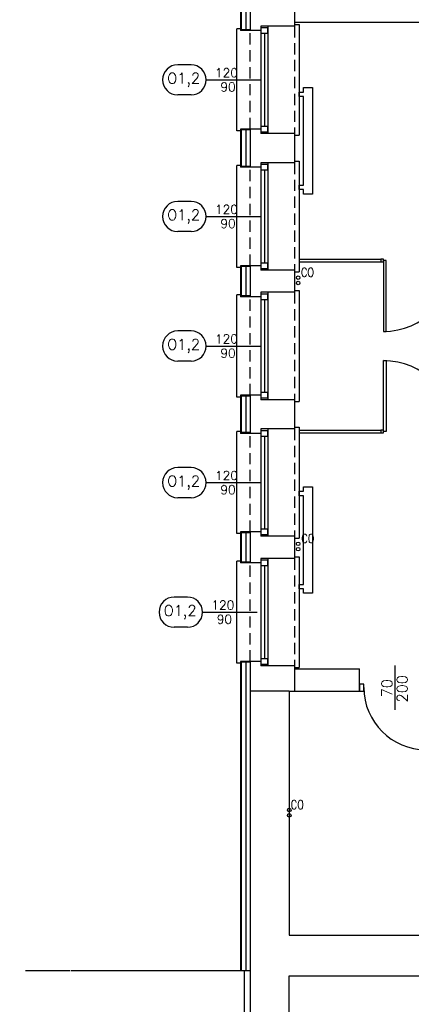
# Model space of a CAD drawing. Header units: millimetres. Extents: x 42924 to 92944, y -369470 to -179866.
# Tile 6 of 256: x 46066 to 46507, y -184146 to -183036. Entities that reach past the tile are written whole.
import ezdxf
from ezdxf.enums import TextEntityAlignment as Align

# ---------------------------------------------------------------- set-up
doc = ezdxf.new("R2010")
doc.units = ezdxf.units.MM
doc.linetypes.add('6279-A-FP00$0$DASHED', pattern=[0.75, 0.5, -0.25])
doc.linetypes.add('HIDDEN', pattern=[9.525, 6.35, -3.175])
doc.layers.get('0').update_dxf_attribs({"color": 8})
for name, color, linetype in [('!! 0_ Istn-okna', 8, 'Continuous'), ('!! 0_ Istn-sciany', 8, 'Continuous'), ('!! 0_ Istn-widok', 8, 'Continuous'), ('!! 0_Istn-armatura', 8, 'Continuous'), ('!! 0_Istn-cienka', 8, 'Continuous'), ('!! 0_Istn-drzwi', 8, 'Continuous'), ('!! 0_opis pionów', 8, 'Continuous'), ('!! 0_Opis_okna', 8, 'Continuous'), ('!! 1_ tynk zewn  - nowy', 8, 'Continuous'), ('!! 2_ remont Ocieplenie', 8, 'ZIGZAG')]:
    doc.layers.add(name, color=color, linetype=linetype)
doc.layers.add('!! 0_Istn-grzejniki', color=8, linetype='Continuous', plot=False)
doc.styles.add('ARCHETYP', font='romans.shx', dxfattribs={"height": 15})
doc.linetypes.add('ZIGZAG', pattern='A,0.00254,-5.08,[131,ltypeshp.shx,S=5.08,R=0,X=-5.08,Y=0],-10.16,[131,ltypeshp.shx,S=5.08,R=180,X=5.08,Y=0],-5.08', length=20.32254)

# ---------------------------------------------------------------- blocks, each defined once
blk = doc.blocks.new('1_ok-opis')
blk.add_line((0, 111.6), (0, 50))
for points in [[(-17, 128.6), (-17, 143.6)], [(17, 128.6), (17, 143.6)]]:
    blk.add_lwpolyline(points)
for centre, start, end in [((0, 143.6), 0, 180), ((0, 128.6), 180, 0)]:
    blk.add_arc(centre, 17, start, end)
at = {"style": 'ARCHETYP'}
for tag, height, rotation, p in [('NR', 12, 90, (0, 136.9)), ('NR', 12, 270, (0, 136.9)), ('SZEROKOŚĆ', 10, 270, (8, 78.3)), ('SZEROKOŚĆ', 10, 90, (-8, 78.3)), ('WYSOKOŚĆ', 10, 270, (-8, 78.3)), ('WYSOKOŚĆ', 10, 90, (8, 78.3))]:
    blk.add_attdef(tag, text='', height=height, rotation=rotation, dxfattribs=at).set_placement(p, align=Align.MIDDLE)

msp = doc.modelspace()

# ---------------------------------------------------------------- linework, layer by layer
at = {"layer": '!! 0_ Istn-okna'}
for points in [[(46337.12722, -183043.22377), (46337.12722, -183164.22377)], [(46345.12722, -183043.22377), (46345.12722, -183164.22377)], [(46341.12722, -183051.22377), (46341.12722, -183156.22377)], [(46337.12722, -183197.22377), (46337.12722, -183318.22377)], [(46341.12722, -183205.22377), (46341.12722, -183310.22377)], [(46345.12722, -183197.22377), (46345.12722, -183318.22377)], [(46337.12722, -183343.22377), (46337.12722, -183464.22377)], [(46345.12722, -183343.22377), (46345.12722, -183464.22377)], [(46341.12722, -183351.22377), (46341.12722, -183456.22377)], [(46337.12722, -183497.22377), (46337.12722, -183618.22377)], [(46341.12722, -183505.22377), (46341.12722, -183610.22377)], [(46345.12722, -183497.22377), (46345.12722, -183618.22377)], [(46337.12722, -183643.22377), (46337.12722, -183764.22377)], [(46345.12722, -183643.22377), (46345.12722, -183764.22377)], [(46341.12722, -183651.22377), (46341.12722, -183756.22377)]]:
    msp.add_lwpolyline(points, dxfattribs=at)
for points in [[(46337.12722, -183045.22377), (46337.12722, -183051.22377), (46345.12722, -183051.22377), (46345.12722, -183045.22377)], [(46337.12722, -183156.22377), (46337.12722, -183162.22377), (46345.12722, -183162.22377), (46345.12722, -183156.22377)], [(46337.12722, -183199.22377), (46337.12722, -183205.22377), (46345.12722, -183205.22377), (46345.12722, -183199.22377)], [(46337.12722, -183310.22377), (46337.12722, -183316.22377), (46345.12722, -183316.22377), (46345.12722, -183310.22377)], [(46337.12722, -183345.22377), (46337.12722, -183351.22377), (46345.12722, -183351.22377), (46345.12722, -183345.22377)], [(46337.12722, -183456.22377), (46337.12722, -183462.22377), (46345.12722, -183462.22377), (46345.12722, -183456.22377)], [(46337.12722, -183499.22377), (46337.12722, -183505.22377), (46345.12722, -183505.22377), (46345.12722, -183499.22377)], [(46337.12722, -183610.22377), (46337.12722, -183616.22377), (46345.12722, -183616.22377), (46345.12722, -183610.22377)], [(46337.12722, -183645.22377), (46337.12722, -183651.22377), (46345.12722, -183651.22377), (46345.12722, -183645.22377)], [(46337.12722, -183756.22377), (46337.12722, -183762.22377), (46345.12722, -183762.22377), (46345.12722, -183756.22377)]]:
    msp.add_lwpolyline(points, close=True, dxfattribs=at)
at = {"layer": '!! 0_ Istn-sciany'}
for points in [[(46325.12722, -183013.22377), (46325.12722, -183048.22377)], [(46375.12722, -183018.22377), (46375.12722, -183043.22377)], [(46337.12722, -183048.22377), (46325.12722, -183048.22377)], [(46337.12722, -183043.22377), (46337.12722, -183048.22377)], [(46375.12722, -183043.22377), (46337.12722, -183043.22377)], [(46325.12722, -183159.22377), (46325.12722, -183202.22377)], [(46337.12722, -183159.22377), (46325.12722, -183159.22377)], [(46337.12722, -183159.22377), (46337.12722, -183164.22377)], [(46375.12722, -183164.22377), (46337.12722, -183164.22377)], [(46375.12722, -183164.22377), (46375.12722, -183197.22377)], [(46337.12722, -183202.22377), (46325.12722, -183202.22377)], [(46337.12722, -183197.22377), (46337.12722, -183202.22377)], [(46375.12722, -183197.22377), (46337.12722, -183197.22377)], [(46325.12722, -183313.22377), (46325.12722, -183348.22377)], [(46337.12722, -183313.22377), (46325.12722, -183313.22377)], [(46337.12722, -183313.22377), (46337.12722, -183318.22377)], [(46375.12722, -183318.22377), (46337.12722, -183318.22377)], [(46375.12722, -183318.22377), (46375.12722, -183343.22377)], [(46337.12722, -183348.22377), (46325.12722, -183348.22377)], [(46337.12722, -183343.22377), (46337.12722, -183348.22377)], [(46375.12722, -183343.22377), (46337.12722, -183343.22377)], [(46325.12722, -183459.22377), (46325.12722, -183502.22377)], [(46337.12722, -183459.22377), (46325.12722, -183459.22377)], [(46337.12722, -183459.22377), (46337.12722, -183464.22377)], [(46375.12722, -183464.22377), (46337.12722, -183464.22377)], [(46375.12722, -183464.22377), (46375.12722, -183497.22377)], [(46337.12722, -183502.22377), (46325.12722, -183502.22377)], [(46337.12722, -183497.22377), (46337.12722, -183502.22377)], [(46375.12722, -183497.22377), (46337.12722, -183497.22377)], [(46325.12722, -183613.22377), (46325.12722, -183648.22377)], [(46337.12722, -183613.22377), (46325.12722, -183613.22377)], [(46337.12722, -183613.22377), (46337.12722, -183618.22377)], [(46375.12722, -183618.22377), (46337.12722, -183618.22377)], [(46375.12722, -183618.22377), (46375.12722, -183643.22377)], [(46337.12722, -183648.22377), (46325.12722, -183648.22377)], [(46337.12722, -183643.22377), (46337.12722, -183648.22377)], [(46375.12722, -183643.22377), (46337.12722, -183643.22377)], [(46325.12722, -183759.22377), (46325.12722, -184164.72377)], [(46337.12722, -183759.22377), (46325.12722, -183759.22377)], [(46337.12722, -183759.22377), (46337.12722, -183764.22377)], [(46375.12722, -183764.22377), (46337.12722, -183764.22377)], [(46375.12722, -183764.22377), (46375.12722, -183767.72377)], [(46375.12722, -183767.72377), (46448.12722, -183767.72377)], [(46448.12722, -183792.72377), (46448.12722, -183767.72377)], [(46369.12722, -183792.72377), (46448.12722, -183792.72377)], [(46369.12722, -183792.72377), (46369.12722, -184067.72377)], [(46369.12722, -184067.72377), (46704.12722, -184067.72377)], [(46123.12722, -184107.72377), (46319.12722, -184107.72377)], [(46318.62722, -184164.72377), (46318.62722, -184107.72377)], [(46369.12722, -184113.72377), (46669.12722, -184113.72377)], [(46369.12722, -184164.72377), (46369.12722, -184113.72377)]]:
    msp.add_lwpolyline(points, dxfattribs=at)
at = {"layer": '!! 0_ Istn-sciany', "linetype": '6279-A-FP00$0$DASHED', "ltscale": 100}
msp.add_lwpolyline([(43520.12722, -184904.72377), (43597.12722, -184904.72377), (43597.12722, -184107.72377), (46325.12722, -184107.72377)], dxfattribs=at)
at = {"layer": '!! 0_ Istn-widok'}
for points in [[(46375.12722, -183038.72377), (46655.12722, -183038.72377)], [(46310.12722, -183161.22377), (46310.12722, -183046.22377)], [(46315.12722, -183046.22377), (46310.12722, -183046.22377)], [(46375.12722, -183041.22377), (46380.12722, -183041.22377)], [(46380.12722, -183041.22377), (46380.12722, -183166.22377)], [(46315.12722, -183161.22377), (46310.12722, -183161.22377)], [(46375.12722, -183166.22377), (46380.12722, -183166.22377)], [(46310.12722, -183315.22377), (46310.12722, -183200.22377)], [(46315.12722, -183200.22377), (46310.12722, -183200.22377)], [(46375.12722, -183195.22377), (46380.12722, -183195.22377)], [(46380.12722, -183195.22377), (46380.12722, -183320.22377)], [(46380.12722, -183305.72377), (46472.12722, -183305.72377)], [(46315.12722, -183315.22377), (46310.12722, -183315.22377)], [(46380.12722, -183308.72377), (46472.12722, -183308.72377)], [(46375.12722, -183320.22377), (46380.12722, -183320.22377)], [(46310.12722, -183461.22377), (46310.12722, -183346.22377)], [(46315.12722, -183346.22377), (46310.12722, -183346.22377)], [(46375.12722, -183341.22377), (46380.12722, -183341.22377)], [(46380.12722, -183341.22377), (46380.12722, -183466.22377)], [(46315.12722, -183461.22377), (46310.12722, -183461.22377)], [(46375.12722, -183466.22377), (46380.12722, -183466.22377)], [(46310.12722, -183615.22377), (46310.12722, -183500.22377)], [(46315.12722, -183500.22377), (46310.12722, -183500.22377)], [(46375.12722, -183495.22377), (46380.12722, -183495.22377)], [(46380.12722, -183495.22377), (46380.12722, -183620.22377)], [(46380.12722, -183498.72377), (46472.12722, -183498.72377)], [(46380.12722, -183501.72377), (46472.12722, -183501.72377)], [(46315.12722, -183615.22377), (46310.12722, -183615.22377)], [(46375.12722, -183620.22377), (46380.12722, -183620.22377)], [(46310.12722, -183761.22377), (46310.12722, -183646.22377)], [(46315.12722, -183646.22377), (46310.12722, -183646.22377)], [(46375.12722, -183641.22377), (46380.12722, -183641.22377)], [(46380.12722, -183641.22377), (46380.12722, -183766.22377)], [(46315.12722, -183761.22377), (46310.12722, -183761.22377)], [(46375.12722, -183766.22377), (46380.12722, -183766.22377)], [(46375.12722, -183767.72377), (46375.12722, -183792.72377)], [(46369.12722, -183792.72377), (46325.12722, -183792.72377)]]:
    msp.add_lwpolyline(points, dxfattribs=at)
for points in [[(46475.12722, -183305.72377), (46472.12722, -183305.72377), (46472.12722, -183308.72377), (46475.12722, -183308.72377)], [(46478.12722, -183387.22377), (46478.12722, -183307.22377), (46475.12722, -183307.22377), (46475.12722, -183387.22377)], [(46478.12722, -183420.22377), (46478.12722, -183500.22377), (46475.12722, -183500.22377), (46475.12722, -183420.22377)], [(46475.12722, -183498.72377), (46472.12722, -183498.72377), (46472.12722, -183501.72377), (46475.12722, -183501.72377)]]:
    msp.add_lwpolyline(points, close=True, dxfattribs=at)
for centre, start, end in [((46475.12722, -183307.22377), 269.99999996, 359.99999996), ((46475.12722, -183500.22377), 0.00000004, 90.00000004)]:
    msp.add_arc(centre, 80, start, end, dxfattribs=at)
at = {"layer": '!! 0_Istn-armatura'}
for centre in [(46379.12722, -183326.72377), (46379.12722, -183332.72377), (46379.12722, -183626.72377), (46379.12722, -183632.72377)]:
    msp.add_circle(centre, 2, dxfattribs=at)
at = {"layer": '!! 0_Istn-cienka', "linetype": 'HIDDEN', "ltscale": 2}
for points in [[(46325.12722, -183159.22377), (46325.12722, -183048.22377)], [(46375.12722, -183043.22377), (46375.12722, -183164.22377)], [(46325.12722, -183313.22377), (46325.12722, -183202.22377)], [(46375.12722, -183197.22377), (46375.12722, -183318.22377)], [(46325.12722, -183459.22377), (46325.12722, -183348.22377)], [(46375.12722, -183343.22377), (46375.12722, -183464.22377)], [(46325.12722, -183613.22377), (46325.12722, -183502.22377)], [(46375.12722, -183497.22377), (46375.12722, -183618.22377)], [(46325.12722, -183759.22377), (46325.12722, -183648.22377)], [(46375.12722, -183643.22377), (46375.12722, -183764.22377)]]:
    msp.add_lwpolyline(points, dxfattribs=at)
at = {"layer": '!! 0_Istn-drzwi'}
msp.add_lwpolyline([(46488.12722, -183763.72377), (46488.12722, -183813.72377)], dxfattribs=at)
msp.add_lwpolyline([(46453.12722, -183784.72377), (46448.12722, -183784.72377), (46448.12722, -183792.72377), (46453.12722, -183792.72377)], close=True, dxfattribs=at)
msp.add_arc((46523.12722, -183788.72377), 70, 180.00000004, 270.00000004, dxfattribs=at)
at = {"layer": '!! 0_Istn-grzejniki'}
for points in [[(46380.12722, -183117.42907), (46385.12722, -183117.42907), (46385.12722, -183112.42907), (46395.12722, -183112.42907), (46395.12722, -183232.42907), (46385.12722, -183232.42907), (46385.12722, -183227.42907), (46380.12722, -183227.42907), (46380.12722, -183222.42907), (46385.12722, -183222.42907), (46385.12722, -183122.42907), (46380.12722, -183122.42907)], [(46380.12722, -183567.42907), (46385.12722, -183567.42907), (46385.12722, -183562.42907), (46395.12722, -183562.42907), (46395.12722, -183682.42907), (46385.12722, -183682.42907), (46385.12722, -183677.42907), (46380.12722, -183677.42907), (46380.12722, -183672.42907), (46385.12722, -183672.42907), (46385.12722, -183572.42907), (46380.12722, -183572.42907)]]:
    msp.add_lwpolyline(points, close=True, dxfattribs=at)
at = {"layer": '!! 0_opis pionów'}
for centre in [(46369.12722, -183926.72377), (46369.12722, -183932.72377)]:
    msp.add_circle(centre, 2, dxfattribs=at)
at = {"layer": '!! 1_ tynk zewn  - nowy'}
for points in [[(46314.12722, -183013.22377), (46314.12722, -183048.22377)], [(46315.12722, -183013.22377), (46315.12722, -183048.22377)], [(46325.12722, -183047.22377), (46314.12722, -183047.22377)], [(46325.12722, -183048.22377), (46314.12722, -183048.22377)], [(46314.12722, -183159.22377), (46314.12722, -183202.22377)], [(46325.12722, -183159.22377), (46314.12722, -183159.22377)], [(46325.12722, -183160.22377), (46314.12722, -183160.22377)], [(46315.12722, -183159.22377), (46315.12722, -183202.22377)], [(46325.12722, -183201.22377), (46314.12722, -183201.22377)], [(46325.12722, -183202.22377), (46314.12722, -183202.22377)], [(46314.12722, -183313.22377), (46314.12722, -183348.22377)], [(46325.12722, -183313.22377), (46314.12722, -183313.22377)], [(46325.12722, -183314.22377), (46314.12722, -183314.22377)], [(46315.12722, -183313.22377), (46315.12722, -183348.22377)], [(46325.12722, -183347.22377), (46314.12722, -183347.22377)], [(46325.12722, -183348.22377), (46314.12722, -183348.22377)], [(46314.12722, -183459.22377), (46314.12722, -183502.22377)], [(46325.12722, -183459.22377), (46314.12722, -183459.22377)], [(46325.12722, -183460.22377), (46314.12722, -183460.22377)], [(46315.12722, -183459.22377), (46315.12722, -183502.22377)], [(46325.12722, -183501.22377), (46314.12722, -183501.22377)], [(46325.12722, -183502.22377), (46314.12722, -183502.22377)], [(46314.12722, -183613.22377), (46314.12722, -183648.22377)], [(46325.12722, -183613.22377), (46314.12722, -183613.22377)], [(46325.12722, -183614.22377), (46314.12722, -183614.22377)], [(46315.12722, -183613.22377), (46315.12722, -183648.22377)], [(46325.12722, -183647.22377), (46314.12722, -183647.22377)], [(46325.12722, -183648.22377), (46314.12722, -183648.22377)], [(46314.12722, -183759.22377), (46314.12722, -184107.72377)], [(46325.12722, -183759.22377), (46314.12722, -183759.22377)], [(46325.12722, -183760.22377), (46314.12722, -183760.22377)], [(46315.12722, -183759.22377), (46315.12722, -184107.72377)]]:
    msp.add_lwpolyline(points, dxfattribs=at)
at = {"layer": '!! 2_ remont Ocieplenie', "linetype": 'ZIGZAG', "ltscale": 0.75}
for points in [[(46320.12722, -183013.22377), (46320.12722, -183048.22377)], [(46320.12722, -183159.22377), (46320.12722, -183202.22377)], [(46320.12722, -183313.22377), (46320.12722, -183348.22377)], [(46320.12722, -183459.22377), (46320.12722, -183502.22377)], [(46320.12722, -183613.22377), (46320.12722, -183648.22377)], [(46320.12722, -183759.22377), (46320.12722, -184107.72377)]]:
    msp.add_lwpolyline(points, dxfattribs=at)

# ---------------------------------------------------------------- block references
at = {"layer": '!! 0_Opis_okna'}
ref = msp.add_blockref('1_ok-opis', (46387.12722, -183103.72377), dxfattribs=dict(at, rotation=89.99999999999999))
ref.add_attrib('SZEROKOŚĆ', '120', dxfattribs={"layer": '0', "height": 10, "style": 'ARCHETYP'}).set_placement((46298.40681, -183095.72377), align=Align.MIDDLE)
ref.add_attrib('WYSOKOŚĆ', '90', dxfattribs={"layer": '0', "height": 10, "style": 'ARCHETYP'}).set_placement((46300.18027, -183111.72377), align=Align.MIDDLE)
ref.add_attrib('NR', 'O1,2', dxfattribs={"layer": '0', "height": 12, "style": 'ARCHETYP'}).set_placement((46250.22577, -183103.72377), align=Align.MIDDLE)
ref = msp.add_blockref('1_ok-opis', (46387.12722, -183257.72377), dxfattribs=dict(at, rotation=89.99999999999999))
ref.add_attrib('SZEROKOŚĆ', '120', dxfattribs={"layer": '0', "height": 10, "style": 'ARCHETYP'}).set_placement((46298.40681, -183249.72377), align=Align.MIDDLE)
ref.add_attrib('WYSOKOŚĆ', '90', dxfattribs={"layer": '0', "height": 10, "style": 'ARCHETYP'}).set_placement((46300.18027, -183265.72377), align=Align.MIDDLE)
ref.add_attrib('NR', 'O1,2', dxfattribs={"layer": '0', "height": 12, "style": 'ARCHETYP'}).set_placement((46250.22577, -183257.72377), align=Align.MIDDLE)
ref = msp.add_blockref('1_ok-opis', (46387.12722, -183403.72377), dxfattribs=dict(at, rotation=89.99999999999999))
ref.add_attrib('SZEROKOŚĆ', '120', dxfattribs={"layer": '0', "height": 10, "style": 'ARCHETYP'}).set_placement((46298.40681, -183395.72377), align=Align.MIDDLE)
ref.add_attrib('WYSOKOŚĆ', '90', dxfattribs={"layer": '0', "height": 10, "style": 'ARCHETYP'}).set_placement((46300.18027, -183411.72377), align=Align.MIDDLE)
ref.add_attrib('NR', 'O1,2', dxfattribs={"layer": '0', "height": 12, "style": 'ARCHETYP'}).set_placement((46250.22577, -183403.72377), align=Align.MIDDLE)
ref = msp.add_blockref('1_ok-opis', (46387.12722, -183557.72377), dxfattribs=dict(at, rotation=89.99999999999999))
ref.add_attrib('SZEROKOŚĆ', '120', dxfattribs={"layer": '0', "height": 10, "style": 'ARCHETYP'}).set_placement((46298.40681, -183549.72377), align=Align.MIDDLE)
ref.add_attrib('WYSOKOŚĆ', '90', dxfattribs={"layer": '0', "height": 10, "style": 'ARCHETYP'}).set_placement((46300.18027, -183565.72377), align=Align.MIDDLE)
ref.add_attrib('NR', 'O1,2', dxfattribs={"layer": '0', "height": 12, "style": 'ARCHETYP'}).set_placement((46250.22577, -183557.72377), align=Align.MIDDLE)
ref = msp.add_blockref('1_ok-opis', (46383.12722, -183703.72377), dxfattribs=dict(at, rotation=89.99999999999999))
ref.add_attrib('SZEROKOŚĆ', '120', dxfattribs={"layer": '0', "height": 10, "style": 'ARCHETYP'}).set_placement((46294.40681, -183695.72377), align=Align.MIDDLE)
ref.add_attrib('WYSOKOŚĆ', '90', dxfattribs={"layer": '0', "height": 10, "style": 'ARCHETYP'}).set_placement((46296.18027, -183711.72377), align=Align.MIDDLE)
ref.add_attrib('NR', 'O1,2', dxfattribs={"layer": '0', "height": 12, "style": 'ARCHETYP'}).set_placement((46246.22577, -183703.72377), align=Align.MIDDLE)

# ---------------------------------------------------------------- texts
at = {"layer": '!! 0_Istn-armatura', "style": 'ARCHETYP', "width": 0.8}
for p in [(46382.35024, -183325.69362), (46382.8272, -183625.69362)]:
    msp.add_text('CO', height=10, rotation=0.00000004, dxfattribs=at).set_placement(p)
at = {"layer": '!! 0_Istn-drzwi', "style": 'ARCHETYP'}
for s, p in [('70', (46485.12722, -183799.74658)), ('200', (46502.27436, -183805.52785))]:
    msp.add_text(s, height=12, rotation=89.99999996, dxfattribs=at).set_placement(p)
at = {"layer": '!! 0_opis pionów', "style": 'ARCHETYP', "width": 0.8}
msp.add_text('CO', height=10, rotation=0.00000004, dxfattribs=at).set_placement((46370.84761, -183925.69362))

doc.saveas('drawing.dxf')
